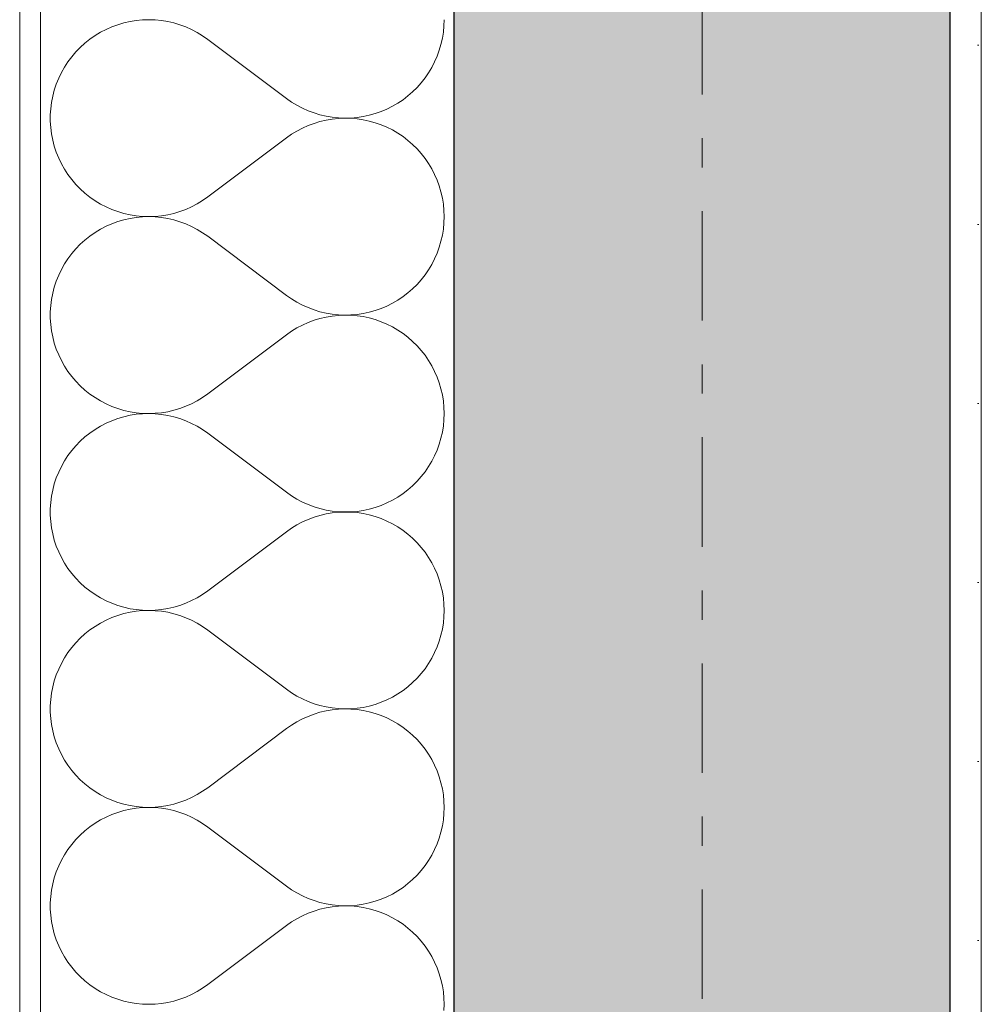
# Model space of a CAD drawing. Extents: x 100 to 2982, y 37 to 2050.
# Tile 42 of 130: x 620 to 666, y 1622 to 1670. Entities that reach past the tile are written whole.
import ezdxf
from ezdxf.xclip import XClip

# ---------------------------------------------------------------- set-up
doc = ezdxf.new("R2010")
doc.units = 0
doc.header["$MEASUREMENT"] = 0
doc.header["$XCLIPFRAME"] = 0
doc.linetypes.add('Przerywana gęsta', pattern=[9, 6, -3])
doc.linetypes.add('Przerywana podwójnie', pattern=[54.680554, 26.458333, -10.583333, 7.055556, -10.583333])
for name, color, linetype in [('250-A Schody Pochylnie', 7, 'Continuous'), ('410-K Osie', 7, 'Continuous'), ('420-K Ściany', 7, 'Continuous'), ('820-G Rysunki Obrazki', 7, 'Continuous')]:
    doc.layers.add(name, color=color, linetype=linetype)
pattern_1 = [(0, (-18316.349, -206.5255), (0, 8.660254), [0, -5]), (0, (-18313.849, -202.195), (0, 8.660254), [0, -5])]

# ---------------------------------------------------------------- blocks, each defined once
blk = doc.blocks.new('*X20')
at = {"layer": '420-K Ściany', "color": 174, "linetype": 'Continuous', "lineweight": 5, "ltscale": 0.2}
for p, q in [((625.137, 1669.578), (624.839, 1669.511)), ((625.438, 1669.627), (625.137, 1669.578)), ((625.743, 1669.656), (625.438, 1669.627)), ((626.048, 1669.665), (625.743, 1669.656)), ((626.353, 1669.655), (626.048, 1669.665)), ((626.658, 1669.625), (626.353, 1669.655)), ((626.959, 1669.575), (626.658, 1669.625)), ((627.257, 1669.507), (626.959, 1669.575)), ((640.316, 1669.364), (640.326, 1669.665)), ((623.708, 1669.055), (623.446, 1668.897)), ((623.979, 1669.196), (623.708, 1669.055)), ((624.259, 1669.319), (623.979, 1669.196)), ((624.546, 1669.424), (624.259, 1669.319)), ((624.839, 1669.511), (624.546, 1669.424)), ((627.55, 1669.419), (627.257, 1669.507)), ((627.836, 1669.313), (627.55, 1669.419)), ((628.115, 1669.189), (627.836, 1669.313)), ((628.386, 1669.047), (628.115, 1669.189)), ((640.24, 1668.767), (640.288, 1669.064)), ((640.288, 1669.064), (640.316, 1669.364)), ((623.196, 1668.722), (622.957, 1668.532)), ((623.446, 1668.897), (623.196, 1668.722)), ((628.647, 1668.888), (628.386, 1669.047)), ((628.897, 1668.713), (628.647, 1668.888)), ((628.897, 1668.713), (632.707, 1665.855)), ((640.174, 1668.473), (640.24, 1668.767)), ((622.517, 1668.107), (622.319, 1667.875)), ((622.73, 1668.327), (622.517, 1668.107)), ((622.957, 1668.532), (622.73, 1668.327)), ((639.987, 1667.9), (640.089, 1668.184)), ((640.089, 1668.184), (640.174, 1668.473)), ((622.136, 1667.63), (621.969, 1667.374)), ((622.319, 1667.875), (622.136, 1667.63)), ((639.729, 1667.356), (639.866, 1667.624)), ((639.866, 1667.624), (639.987, 1667.9)), ((621.969, 1667.374), (621.819, 1667.108)), ((639.574, 1667.098), (639.729, 1667.356)), ((621.687, 1666.833), (621.572, 1666.549)), ((621.819, 1667.108), (621.687, 1666.833)), ((639.218, 1666.612), (639.404, 1666.849)), ((639.404, 1666.849), (639.574, 1667.098)), ((621.475, 1666.259), (621.398, 1665.964)), ((621.572, 1666.549), (621.475, 1666.259)), ((638.804, 1666.175), (639.018, 1666.387)), ((639.018, 1666.387), (639.218, 1666.612)), ((621.398, 1665.964), (621.339, 1665.664)), ((632.707, 1665.855), (632.953, 1665.682)), ((638.087, 1665.627), (638.338, 1665.794)), ((638.338, 1665.794), (638.577, 1665.977)), ((638.577, 1665.977), (638.804, 1666.175)), ((621.3, 1665.361), (621.281, 1665.056)), ((621.339, 1665.664), (621.3, 1665.361)), ((632.953, 1665.682), (633.21, 1665.525)), ((633.21, 1665.525), (633.477, 1665.385)), ((633.477, 1665.385), (633.752, 1665.261)), ((633.752, 1665.261), (634.034, 1665.156)), ((637.28, 1665.223), (637.558, 1665.341)), ((637.558, 1665.341), (637.827, 1665.475)), ((637.827, 1665.475), (638.087, 1665.627)), ((621.281, 1665.056), (621.281, 1664.75)), ((634.034, 1665.156), (634.322, 1665.068)), ((634.322, 1665.068), (634.615, 1664.999)), ((634.615, 1664.808), (634.322, 1664.738)), ((634.615, 1664.999), (634.912, 1664.948)), ((634.912, 1664.858), (634.615, 1664.808)), ((634.912, 1664.948), (635.211, 1664.916)), ((635.211, 1664.89), (634.912, 1664.858)), ((635.211, 1664.916), (635.512, 1664.903)), ((635.512, 1664.903), (635.211, 1664.89)), ((635.512, 1664.903), (635.813, 1664.91)), ((635.813, 1664.897), (635.512, 1664.903)), ((635.813, 1664.91), (636.114, 1664.935)), ((636.114, 1664.871), (635.813, 1664.897)), ((636.114, 1664.935), (636.411, 1664.979)), ((636.411, 1664.827), (636.114, 1664.871)), ((636.411, 1664.979), (636.706, 1665.042)), ((636.706, 1664.764), (636.411, 1664.827)), ((636.706, 1665.042), (636.996, 1665.124)), ((636.996, 1664.683), (636.706, 1664.764)), ((636.996, 1665.124), (637.28, 1665.223)), ((621.281, 1664.75), (621.3, 1664.445)), ((621.3, 1664.445), (621.339, 1664.142)), ((633.477, 1664.421), (633.21, 1664.281)), ((633.752, 1664.545), (633.477, 1664.421)), ((634.034, 1664.65), (633.752, 1664.545)), ((634.322, 1664.738), (634.034, 1664.65)), ((637.28, 1664.583), (636.996, 1664.683)), ((637.558, 1664.466), (637.28, 1664.583)), ((637.827, 1664.331), (637.558, 1664.466)), ((638.087, 1664.179), (637.827, 1664.331)), ((621.339, 1664.142), (621.398, 1663.842)), ((621.398, 1663.842), (621.475, 1663.547)), ((628.897, 1661.094), (632.707, 1663.951)), ((632.953, 1664.124), (632.707, 1663.951)), ((633.21, 1664.281), (632.953, 1664.124)), ((638.338, 1664.012), (638.087, 1664.179)), ((638.577, 1663.829), (638.338, 1664.012)), ((638.804, 1663.631), (638.577, 1663.829)), ((621.475, 1663.547), (621.572, 1663.257)), ((639.018, 1663.419), (638.804, 1663.631)), ((639.218, 1663.194), (639.018, 1663.419)), ((621.572, 1663.257), (621.687, 1662.974)), ((621.687, 1662.974), (621.819, 1662.698)), ((639.404, 1662.957), (639.218, 1663.194)), ((639.574, 1662.708), (639.404, 1662.957)), ((621.819, 1662.698), (621.969, 1662.432)), ((621.969, 1662.432), (622.136, 1662.176)), ((639.729, 1662.45), (639.574, 1662.708)), ((639.866, 1662.182), (639.729, 1662.45)), ((622.136, 1662.176), (622.319, 1661.931)), ((622.319, 1661.931), (622.517, 1661.699)), ((639.987, 1661.906), (639.866, 1662.182)), ((640.089, 1661.622), (639.987, 1661.906)), ((622.517, 1661.699), (622.73, 1661.48)), ((622.73, 1661.48), (622.957, 1661.274)), ((640.174, 1661.333), (640.089, 1661.622)), ((622.957, 1661.274), (623.196, 1661.084)), ((623.196, 1661.084), (623.446, 1660.909)), ((628.647, 1660.918), (628.897, 1661.094)), ((640.24, 1661.04), (640.174, 1661.333)), ((640.288, 1660.742), (640.24, 1661.04)), ((623.446, 1660.909), (623.708, 1660.751)), ((623.708, 1660.751), (623.979, 1660.61)), ((623.979, 1660.61), (624.259, 1660.487)), ((624.259, 1660.487), (624.546, 1660.382)), ((627.55, 1660.387), (627.836, 1660.493)), ((627.836, 1660.493), (628.115, 1660.617)), ((628.115, 1660.617), (628.386, 1660.759)), ((628.386, 1660.759), (628.647, 1660.918)), ((640.316, 1660.442), (640.288, 1660.742)), ((624.546, 1660.382), (624.839, 1660.295)), ((624.839, 1660.295), (625.137, 1660.228)), ((625.137, 1660.055), (624.839, 1659.987)), ((625.137, 1660.228), (625.438, 1660.179)), ((625.438, 1660.103), (625.137, 1660.055)), ((625.438, 1660.179), (625.743, 1660.15)), ((625.743, 1660.132), (625.438, 1660.103)), ((625.743, 1660.15), (626.048, 1660.141)), ((626.048, 1660.141), (625.743, 1660.132)), ((626.048, 1660.141), (626.353, 1660.151)), ((626.353, 1660.131), (626.048, 1660.141)), ((626.353, 1660.151), (626.658, 1660.181)), ((626.658, 1660.101), (626.353, 1660.131)), ((626.658, 1660.181), (626.959, 1660.231)), ((626.959, 1660.052), (626.658, 1660.101)), ((626.959, 1660.231), (627.257, 1660.299)), ((627.257, 1659.983), (626.959, 1660.052)), ((627.257, 1660.299), (627.55, 1660.387)), ((640.326, 1660.141), (640.316, 1660.442)), ((640.316, 1659.84), (640.326, 1660.141)), ((623.708, 1659.531), (623.446, 1659.373)), ((623.979, 1659.672), (623.708, 1659.531)), ((624.259, 1659.795), (623.979, 1659.672)), ((624.546, 1659.901), (624.259, 1659.795)), ((624.839, 1659.987), (624.546, 1659.901)), ((627.55, 1659.896), (627.257, 1659.983)), ((627.836, 1659.789), (627.55, 1659.896)), ((628.115, 1659.665), (627.836, 1659.789)), ((628.386, 1659.523), (628.115, 1659.665)), ((640.24, 1659.243), (640.288, 1659.54)), ((640.288, 1659.54), (640.316, 1659.84)), ((623.196, 1659.198), (622.957, 1659.008)), ((623.446, 1659.373), (623.196, 1659.198)), ((628.647, 1659.364), (628.386, 1659.523)), ((628.897, 1659.189), (628.647, 1659.364)), ((628.897, 1659.189), (632.707, 1656.332)), ((640.174, 1658.949), (640.24, 1659.243)), ((622.517, 1658.583), (622.319, 1658.351)), ((622.73, 1658.803), (622.517, 1658.583)), ((622.957, 1659.008), (622.73, 1658.803)), ((639.987, 1658.377), (640.089, 1658.66)), ((640.089, 1658.66), (640.174, 1658.949)), ((622.136, 1658.106), (621.969, 1657.85)), ((622.319, 1658.351), (622.136, 1658.106)), ((639.729, 1657.833), (639.866, 1658.101)), ((639.866, 1658.101), (639.987, 1658.377)), ((621.969, 1657.85), (621.819, 1657.584)), ((639.574, 1657.574), (639.729, 1657.833)), ((621.687, 1657.309), (621.572, 1657.026)), ((621.819, 1657.584), (621.687, 1657.309)), ((639.218, 1657.088), (639.404, 1657.326)), ((639.404, 1657.326), (639.574, 1657.574)), ((621.475, 1656.736), (621.398, 1656.44)), ((621.572, 1657.026), (621.475, 1656.736)), ((638.804, 1656.652), (639.018, 1656.863)), ((639.018, 1656.863), (639.218, 1657.088)), ((621.398, 1656.44), (621.339, 1656.14)), ((632.707, 1656.332), (632.953, 1656.159)), ((638.087, 1656.103), (638.338, 1656.271)), ((638.338, 1656.271), (638.577, 1656.454)), ((638.577, 1656.454), (638.804, 1656.652)), ((621.3, 1655.837), (621.281, 1655.532)), ((621.339, 1656.14), (621.3, 1655.837)), ((632.953, 1656.159), (633.21, 1656.002)), ((633.21, 1656.002), (633.477, 1655.861)), ((633.477, 1655.861), (633.752, 1655.738)), ((633.752, 1655.738), (634.034, 1655.632)), ((637.28, 1655.699), (637.558, 1655.817)), ((637.558, 1655.817), (637.827, 1655.951)), ((637.827, 1655.951), (638.087, 1656.103)), ((621.281, 1655.532), (621.281, 1655.226)), ((634.034, 1655.632), (634.322, 1655.544)), ((634.322, 1655.544), (634.615, 1655.475)), ((634.615, 1655.284), (634.322, 1655.214)), ((634.615, 1655.475), (634.912, 1655.424)), ((634.912, 1655.334), (634.615, 1655.284)), ((634.912, 1655.424), (635.211, 1655.392)), ((635.211, 1655.366), (634.912, 1655.334)), ((635.211, 1655.392), (635.512, 1655.38)), ((635.512, 1655.379), (635.211, 1655.366)), ((635.512, 1655.38), (635.813, 1655.386)), ((635.813, 1655.373), (635.512, 1655.379)), ((635.813, 1655.386), (636.114, 1655.411)), ((636.114, 1655.347), (635.813, 1655.373)), ((636.114, 1655.411), (636.411, 1655.455)), ((636.411, 1655.303), (636.114, 1655.347)), ((636.411, 1655.455), (636.706, 1655.518)), ((636.706, 1655.24), (636.411, 1655.303)), ((636.706, 1655.518), (636.996, 1655.6)), ((636.996, 1655.159), (636.706, 1655.24)), ((636.996, 1655.6), (637.28, 1655.699)), ((621.281, 1655.226), (621.3, 1654.922)), ((621.3, 1654.922), (621.339, 1654.618)), ((633.477, 1654.897), (633.21, 1654.757)), ((633.752, 1655.021), (633.477, 1654.897)), ((634.034, 1655.127), (633.752, 1655.021)), ((634.322, 1655.214), (634.034, 1655.127)), ((637.28, 1655.059), (636.996, 1655.159)), ((637.558, 1654.942), (637.28, 1655.059)), ((637.827, 1654.807), (637.558, 1654.942)), ((638.087, 1654.656), (637.827, 1654.807)), ((621.339, 1654.618), (621.398, 1654.319)), ((621.398, 1654.319), (621.475, 1654.023)), ((628.897, 1651.57), (632.707, 1654.427)), ((632.953, 1654.6), (632.707, 1654.427)), ((633.21, 1654.757), (632.953, 1654.6)), ((638.338, 1654.488), (638.087, 1654.656)), ((638.577, 1654.305), (638.338, 1654.488)), ((638.804, 1654.107), (638.577, 1654.305)), ((621.475, 1654.023), (621.572, 1653.733)), ((639.018, 1653.895), (638.804, 1654.107)), ((639.218, 1653.67), (639.018, 1653.895)), ((621.572, 1653.733), (621.687, 1653.45)), ((621.687, 1653.45), (621.819, 1653.175)), ((639.404, 1653.433), (639.218, 1653.67)), ((639.574, 1653.185), (639.404, 1653.433)), ((621.819, 1653.175), (621.969, 1652.908)), ((621.969, 1652.908), (622.136, 1652.652)), ((639.729, 1652.926), (639.574, 1653.185)), ((639.866, 1652.658), (639.729, 1652.926)), ((622.136, 1652.652), (622.319, 1652.408)), ((622.319, 1652.408), (622.517, 1652.175)), ((639.987, 1652.382), (639.866, 1652.658)), ((640.089, 1652.099), (639.987, 1652.382)), ((622.517, 1652.175), (622.73, 1651.956)), ((622.73, 1651.956), (622.957, 1651.75)), ((640.174, 1651.81), (640.089, 1652.099)), ((622.957, 1651.75), (623.196, 1651.56)), ((623.196, 1651.56), (623.446, 1651.386)), ((628.647, 1651.394), (628.897, 1651.57)), ((640.24, 1651.516), (640.174, 1651.81)), ((640.288, 1651.218), (640.24, 1651.516)), ((623.446, 1651.386), (623.708, 1651.227)), ((623.708, 1651.227), (623.979, 1651.086)), ((623.979, 1651.086), (624.259, 1650.963)), ((624.259, 1650.963), (624.546, 1650.858)), ((627.55, 1650.863), (627.836, 1650.969)), ((627.836, 1650.969), (628.115, 1651.093)), ((628.115, 1651.093), (628.386, 1651.235)), ((628.386, 1651.235), (628.647, 1651.394)), ((640.316, 1650.918), (640.288, 1651.218)), ((624.546, 1650.858), (624.839, 1650.771)), ((624.839, 1650.771), (625.137, 1650.704)), ((625.137, 1650.531), (624.839, 1650.463)), ((625.137, 1650.704), (625.438, 1650.656)), ((625.438, 1650.579), (625.137, 1650.531)), ((625.438, 1650.656), (625.743, 1650.627)), ((625.743, 1650.608), (625.438, 1650.579)), ((625.743, 1650.627), (626.048, 1650.617)), ((626.048, 1650.617), (625.743, 1650.608)), ((626.048, 1650.617), (626.353, 1650.628)), ((626.353, 1650.607), (626.048, 1650.617)), ((626.353, 1650.628), (626.658, 1650.658)), ((626.658, 1650.577), (626.353, 1650.607)), ((626.658, 1650.658), (626.959, 1650.707)), ((626.959, 1650.528), (626.658, 1650.577)), ((626.959, 1650.707), (627.257, 1650.775)), ((627.257, 1650.459), (626.959, 1650.528)), ((627.257, 1650.775), (627.55, 1650.863)), ((640.326, 1650.617), (640.316, 1650.918)), ((640.316, 1650.316), (640.326, 1650.617)), ((623.708, 1650.007), (623.446, 1649.849)), ((623.979, 1650.148), (623.708, 1650.007)), ((624.259, 1650.272), (623.979, 1650.148)), ((624.546, 1650.377), (624.259, 1650.272)), ((624.839, 1650.463), (624.546, 1650.377)), ((627.55, 1650.372), (627.257, 1650.459)), ((627.836, 1650.266), (627.55, 1650.372)), ((628.115, 1650.141), (627.836, 1650.266)), ((628.386, 1649.999), (628.115, 1650.141)), ((640.24, 1649.719), (640.288, 1650.016)), ((640.288, 1650.016), (640.316, 1650.316)), ((623.196, 1649.675), (622.957, 1649.484)), ((623.446, 1649.849), (623.196, 1649.675)), ((628.647, 1649.84), (628.386, 1649.999)), ((628.897, 1649.665), (628.647, 1649.84)), ((628.897, 1649.665), (632.707, 1646.808)), ((640.174, 1649.425), (640.24, 1649.719)), ((622.517, 1649.06), (622.319, 1648.827)), ((622.73, 1649.279), (622.517, 1649.06)), ((622.957, 1649.484), (622.73, 1649.279)), ((639.987, 1648.853), (640.089, 1649.136)), ((640.089, 1649.136), (640.174, 1649.425)), ((622.136, 1648.582), (621.969, 1648.326)), ((622.319, 1648.827), (622.136, 1648.582)), ((639.729, 1648.309), (639.866, 1648.577)), ((639.866, 1648.577), (639.987, 1648.853)), ((621.969, 1648.326), (621.819, 1648.06)), ((639.574, 1648.05), (639.729, 1648.309)), ((621.687, 1647.785), (621.572, 1647.502)), ((621.819, 1648.06), (621.687, 1647.785)), ((639.218, 1647.565), (639.404, 1647.802)), ((639.404, 1647.802), (639.574, 1648.05)), ((621.475, 1647.212), (621.398, 1646.916)), ((621.572, 1647.502), (621.475, 1647.212)), ((638.804, 1647.128), (639.018, 1647.34)), ((639.018, 1647.34), (639.218, 1647.565)), ((621.398, 1646.916), (621.339, 1646.616)), ((632.707, 1646.808), (632.953, 1646.635)), ((638.087, 1646.579), (638.338, 1646.747)), ((638.338, 1646.747), (638.577, 1646.93)), ((638.577, 1646.93), (638.804, 1647.128)), ((621.3, 1646.313), (621.281, 1646.008)), ((621.339, 1646.616), (621.3, 1646.313)), ((632.953, 1646.635), (633.21, 1646.478)), ((633.21, 1646.478), (633.477, 1646.337)), ((633.477, 1646.337), (633.752, 1646.214)), ((633.752, 1646.214), (634.034, 1646.108)), ((637.28, 1646.176), (637.558, 1646.293)), ((637.558, 1646.293), (637.827, 1646.428)), ((637.827, 1646.428), (638.087, 1646.579)), ((621.281, 1646.008), (621.281, 1645.703)), ((634.034, 1646.108), (634.322, 1646.02)), ((634.322, 1646.02), (634.615, 1645.951)), ((634.615, 1645.76), (634.322, 1645.691)), ((634.615, 1645.951), (634.912, 1645.9)), ((634.912, 1645.811), (634.615, 1645.76)), ((634.912, 1645.9), (635.211, 1645.869)), ((635.211, 1645.842), (634.912, 1645.811)), ((635.211, 1645.869), (635.512, 1645.856)), ((635.512, 1645.855), (635.211, 1645.842)), ((635.512, 1645.856), (635.813, 1645.862)), ((635.813, 1645.849), (635.512, 1645.855)), ((635.813, 1645.862), (636.114, 1645.887)), ((636.114, 1645.824), (635.813, 1645.849)), ((636.114, 1645.887), (636.411, 1645.931)), ((636.411, 1645.779), (636.114, 1645.824)), ((636.411, 1645.931), (636.706, 1645.994)), ((636.706, 1645.716), (636.411, 1645.779)), ((636.706, 1645.994), (636.996, 1646.076)), ((636.996, 1645.635), (636.706, 1645.716)), ((636.996, 1646.076), (637.28, 1646.176)), ((621.281, 1645.703), (621.3, 1645.398)), ((621.3, 1645.398), (621.339, 1645.095)), ((633.477, 1645.374), (633.21, 1645.233)), ((633.752, 1645.497), (633.477, 1645.374)), ((634.034, 1645.603), (633.752, 1645.497)), ((634.322, 1645.691), (634.034, 1645.603)), ((637.28, 1645.535), (636.996, 1645.635)), ((637.558, 1645.418), (637.28, 1645.535)), ((637.827, 1645.283), (637.558, 1645.418)), ((638.087, 1645.132), (637.827, 1645.283)), ((621.339, 1645.095), (621.398, 1644.795)), ((621.398, 1644.795), (621.475, 1644.499)), ((628.897, 1642.046), (632.707, 1644.903)), ((632.953, 1645.076), (632.707, 1644.903)), ((633.21, 1645.233), (632.953, 1645.076)), ((638.338, 1644.964), (638.087, 1645.132)), ((638.577, 1644.781), (638.338, 1644.964)), ((638.804, 1644.583), (638.577, 1644.781)), ((621.475, 1644.499), (621.572, 1644.209)), ((639.018, 1644.371), (638.804, 1644.583)), ((639.218, 1644.146), (639.018, 1644.371)), ((621.572, 1644.209), (621.687, 1643.926)), ((621.687, 1643.926), (621.819, 1643.651)), ((639.404, 1643.909), (639.218, 1644.146)), ((639.574, 1643.661), (639.404, 1643.909)), ((621.819, 1643.651), (621.969, 1643.385)), ((621.969, 1643.385), (622.136, 1643.129)), ((639.729, 1643.402), (639.574, 1643.661)), ((639.866, 1643.134), (639.729, 1643.402)), ((622.136, 1643.129), (622.319, 1642.884)), ((622.319, 1642.884), (622.517, 1642.651)), ((639.987, 1642.858), (639.866, 1643.134)), ((640.089, 1642.575), (639.987, 1642.858)), ((622.517, 1642.651), (622.73, 1642.432)), ((622.73, 1642.432), (622.957, 1642.227)), ((640.174, 1642.286), (640.089, 1642.575)), ((622.957, 1642.227), (623.196, 1642.036)), ((623.196, 1642.036), (623.446, 1641.862)), ((628.647, 1641.871), (628.897, 1642.046)), ((640.24, 1641.992), (640.174, 1642.286)), ((640.288, 1641.694), (640.24, 1641.992)), ((623.446, 1641.862), (623.708, 1641.704)), ((623.708, 1641.704), (623.979, 1641.563)), ((623.979, 1641.563), (624.259, 1641.439)), ((624.259, 1641.439), (624.546, 1641.334)), ((627.55, 1641.339), (627.836, 1641.445)), ((627.836, 1641.445), (628.115, 1641.57)), ((628.115, 1641.57), (628.386, 1641.712)), ((628.386, 1641.712), (628.647, 1641.871)), ((640.316, 1641.395), (640.288, 1641.694)), ((624.546, 1641.334), (624.839, 1641.248)), ((624.839, 1641.248), (625.137, 1641.18)), ((625.137, 1641.007), (624.839, 1640.939)), ((625.137, 1641.18), (625.438, 1641.132)), ((625.438, 1641.055), (625.137, 1641.007)), ((625.438, 1641.132), (625.743, 1641.103)), ((625.743, 1641.084), (625.438, 1641.055)), ((625.743, 1641.103), (626.048, 1641.094)), ((626.048, 1641.094), (625.743, 1641.084)), ((626.048, 1641.094), (626.353, 1641.104)), ((626.353, 1641.083), (626.048, 1641.094)), ((626.353, 1641.104), (626.658, 1641.134)), ((626.658, 1641.053), (626.353, 1641.083)), ((626.658, 1641.134), (626.959, 1641.183)), ((626.959, 1641.004), (626.658, 1641.053)), ((626.959, 1641.183), (627.257, 1641.252)), ((627.257, 1640.935), (626.959, 1641.004)), ((627.257, 1641.252), (627.55, 1641.339)), ((640.326, 1641.094), (640.316, 1641.395)), ((640.316, 1640.792), (640.326, 1641.094)), ((623.708, 1640.483), (623.446, 1640.325)), ((623.979, 1640.624), (623.708, 1640.483)), ((624.259, 1640.748), (623.979, 1640.624)), ((624.546, 1640.853), (624.259, 1640.748)), ((624.839, 1640.939), (624.546, 1640.853)), ((627.55, 1640.848), (627.257, 1640.935)), ((627.836, 1640.742), (627.55, 1640.848)), ((628.115, 1640.618), (627.836, 1640.742)), ((628.386, 1640.476), (628.115, 1640.618)), ((640.24, 1640.195), (640.288, 1640.493)), ((640.288, 1640.493), (640.316, 1640.792)), ((623.196, 1640.151), (622.957, 1639.96)), ((623.446, 1640.325), (623.196, 1640.151)), ((628.647, 1640.317), (628.386, 1640.476)), ((628.897, 1640.141), (628.647, 1640.317)), ((628.897, 1640.141), (632.707, 1637.284)), ((640.174, 1639.901), (640.24, 1640.195)), ((622.517, 1639.536), (622.319, 1639.303)), ((622.73, 1639.755), (622.517, 1639.536)), ((622.957, 1639.96), (622.73, 1639.755)), ((639.987, 1639.329), (640.089, 1639.612)), ((640.089, 1639.612), (640.174, 1639.901)), ((622.136, 1639.059), (621.969, 1638.803)), ((622.319, 1639.303), (622.136, 1639.059)), ((639.729, 1638.785), (639.866, 1639.053)), ((639.866, 1639.053), (639.987, 1639.329)), ((621.969, 1638.803), (621.819, 1638.536)), ((639.574, 1638.526), (639.729, 1638.785)), ((621.687, 1638.261), (621.572, 1637.978)), ((621.819, 1638.536), (621.687, 1638.261)), ((639.218, 1638.041), (639.404, 1638.278)), ((639.404, 1638.278), (639.574, 1638.526)), ((621.475, 1637.688), (621.398, 1637.392)), ((621.572, 1637.978), (621.475, 1637.688)), ((638.804, 1637.604), (639.018, 1637.816)), ((639.018, 1637.816), (639.218, 1638.041)), ((621.398, 1637.392), (621.339, 1637.092)), ((632.707, 1637.284), (632.953, 1637.111)), ((638.087, 1637.055), (638.338, 1637.223)), ((638.338, 1637.223), (638.577, 1637.406)), ((638.577, 1637.406), (638.804, 1637.604)), ((621.3, 1636.789), (621.281, 1636.484)), ((621.339, 1637.092), (621.3, 1636.789)), ((632.953, 1637.111), (633.21, 1636.954)), ((633.21, 1636.954), (633.477, 1636.813)), ((633.477, 1636.813), (633.752, 1636.69)), ((633.752, 1636.69), (634.034, 1636.584)), ((637.28, 1636.652), (637.558, 1636.769)), ((637.558, 1636.769), (637.827, 1636.904)), ((637.827, 1636.904), (638.087, 1637.055)), ((621.281, 1636.484), (621.281, 1636.179)), ((634.034, 1636.584), (634.322, 1636.497)), ((634.322, 1636.497), (634.615, 1636.427)), ((634.615, 1636.236), (634.322, 1636.167)), ((634.615, 1636.427), (634.912, 1636.377)), ((634.912, 1636.287), (634.615, 1636.236)), ((634.912, 1636.377), (635.211, 1636.345)), ((635.211, 1636.319), (634.912, 1636.287)), ((635.211, 1636.345), (635.512, 1636.332)), ((635.512, 1636.331), (635.211, 1636.319)), ((635.512, 1636.332), (635.813, 1636.338)), ((635.813, 1636.325), (635.512, 1636.331)), ((635.813, 1636.338), (636.114, 1636.363)), ((636.114, 1636.3), (635.813, 1636.325)), ((636.114, 1636.363), (636.411, 1636.408)), ((636.411, 1636.256), (636.114, 1636.3)), ((636.411, 1636.408), (636.706, 1636.471)), ((636.706, 1636.193), (636.411, 1636.256)), ((636.706, 1636.471), (636.996, 1636.552)), ((636.996, 1636.111), (636.706, 1636.193)), ((636.996, 1636.552), (637.28, 1636.652)), ((621.281, 1636.179), (621.3, 1635.874)), ((621.3, 1635.874), (621.339, 1635.571)), ((633.477, 1635.85), (633.21, 1635.709)), ((633.752, 1635.973), (633.477, 1635.85)), ((634.034, 1636.079), (633.752, 1635.973)), ((634.322, 1636.167), (634.034, 1636.079)), ((637.28, 1636.012), (636.996, 1636.111)), ((637.558, 1635.894), (637.28, 1636.012)), ((637.827, 1635.759), (637.558, 1635.894)), ((638.087, 1635.608), (637.827, 1635.759)), ((621.339, 1635.571), (621.398, 1635.271)), ((621.398, 1635.271), (621.475, 1634.975)), ((628.897, 1632.522), (632.707, 1635.379)), ((632.953, 1635.552), (632.707, 1635.379)), ((633.21, 1635.709), (632.953, 1635.552)), ((638.338, 1635.44), (638.087, 1635.608)), ((638.577, 1635.257), (638.338, 1635.44)), ((638.804, 1635.059), (638.577, 1635.257)), ((621.475, 1634.975), (621.572, 1634.685)), ((639.018, 1634.848), (638.804, 1635.059)), ((639.218, 1634.623), (639.018, 1634.848)), ((621.572, 1634.685), (621.687, 1634.402)), ((621.687, 1634.402), (621.819, 1634.127)), ((639.404, 1634.385), (639.218, 1634.623)), ((639.574, 1634.137), (639.404, 1634.385)), ((621.819, 1634.127), (621.969, 1633.861)), ((621.969, 1633.861), (622.136, 1633.605)), ((639.729, 1633.878), (639.574, 1634.137)), ((639.866, 1633.61), (639.729, 1633.878)), ((622.136, 1633.605), (622.319, 1633.36)), ((622.319, 1633.36), (622.517, 1633.127)), ((639.987, 1633.334), (639.866, 1633.61)), ((640.089, 1633.051), (639.987, 1633.334)), ((622.517, 1633.127), (622.73, 1632.908)), ((622.73, 1632.908), (622.957, 1632.703)), ((640.174, 1632.762), (640.089, 1633.051)), ((622.957, 1632.703), (623.196, 1632.513)), ((623.196, 1632.513), (623.446, 1632.338)), ((628.647, 1632.347), (628.897, 1632.522)), ((640.24, 1632.468), (640.174, 1632.762)), ((640.288, 1632.171), (640.24, 1632.468)), ((623.446, 1632.338), (623.708, 1632.18)), ((623.708, 1632.18), (623.979, 1632.039)), ((623.979, 1632.039), (624.259, 1631.915)), ((624.259, 1631.915), (624.546, 1631.81)), ((627.55, 1631.815), (627.836, 1631.921)), ((627.836, 1631.921), (628.115, 1632.046)), ((628.115, 1632.046), (628.386, 1632.188)), ((628.386, 1632.188), (628.647, 1632.347)), ((640.316, 1631.871), (640.288, 1632.171)), ((624.546, 1631.81), (624.839, 1631.724)), ((624.839, 1631.724), (625.137, 1631.656)), ((625.137, 1631.483), (624.839, 1631.416)), ((625.137, 1631.656), (625.438, 1631.608)), ((625.438, 1631.532), (625.137, 1631.483)), ((625.438, 1631.608), (625.743, 1631.579)), ((625.743, 1631.56), (625.438, 1631.532)), ((625.743, 1631.579), (626.048, 1631.57)), ((626.048, 1631.57), (625.743, 1631.56)), ((626.048, 1631.57), (626.353, 1631.58)), ((626.353, 1631.559), (626.048, 1631.57)), ((626.353, 1631.58), (626.658, 1631.61)), ((626.658, 1631.53), (626.353, 1631.559)), ((626.658, 1631.61), (626.959, 1631.659)), ((626.959, 1631.48), (626.658, 1631.53)), ((626.959, 1631.659), (627.257, 1631.728)), ((627.257, 1631.412), (626.959, 1631.48)), ((627.257, 1631.728), (627.55, 1631.815)), ((640.326, 1631.57), (640.316, 1631.871)), ((640.316, 1631.269), (640.326, 1631.57)), ((623.708, 1630.96), (623.446, 1630.801)), ((623.979, 1631.101), (623.708, 1630.96)), ((624.259, 1631.224), (623.979, 1631.101)), ((624.546, 1631.329), (624.259, 1631.224)), ((624.839, 1631.416), (624.546, 1631.329)), ((627.55, 1631.324), (627.257, 1631.412)), ((627.836, 1631.218), (627.55, 1631.324)), ((628.115, 1631.094), (627.836, 1631.218)), ((628.386, 1630.952), (628.115, 1631.094)), ((640.24, 1630.671), (640.288, 1630.969)), ((640.288, 1630.969), (640.316, 1631.269)), ((623.196, 1630.627), (622.957, 1630.437)), ((623.446, 1630.801), (623.196, 1630.627)), ((628.647, 1630.793), (628.386, 1630.952)), ((628.897, 1630.617), (628.647, 1630.793)), ((628.897, 1630.617), (632.707, 1627.76)), ((640.174, 1630.377), (640.24, 1630.671)), ((622.517, 1630.012), (622.319, 1629.78)), ((622.73, 1630.231), (622.517, 1630.012)), ((622.957, 1630.437), (622.73, 1630.231)), ((639.987, 1629.805), (640.089, 1630.088)), ((640.089, 1630.088), (640.174, 1630.377)), ((622.136, 1629.535), (621.969, 1629.279)), ((622.319, 1629.78), (622.136, 1629.535)), ((639.729, 1629.261), (639.866, 1629.529)), ((639.866, 1629.529), (639.987, 1629.805)), ((621.969, 1629.279), (621.819, 1629.013)), ((639.574, 1629.003), (639.729, 1629.261)), ((621.687, 1628.737), (621.572, 1628.454)), ((621.819, 1629.013), (621.687, 1628.737)), ((639.218, 1628.517), (639.404, 1628.754)), ((639.404, 1628.754), (639.574, 1629.003)), ((621.475, 1628.164), (621.398, 1627.869)), ((621.572, 1628.454), (621.475, 1628.164)), ((638.804, 1628.08), (639.018, 1628.292)), ((639.018, 1628.292), (639.218, 1628.517)), ((621.398, 1627.869), (621.339, 1627.569)), ((632.707, 1627.76), (632.953, 1627.587)), ((638.087, 1627.532), (638.338, 1627.699)), ((638.338, 1627.699), (638.577, 1627.882)), ((638.577, 1627.882), (638.804, 1628.08)), ((621.3, 1627.266), (621.281, 1626.961)), ((621.339, 1627.569), (621.3, 1627.266)), ((632.953, 1627.587), (633.21, 1627.43)), ((633.21, 1627.43), (633.477, 1627.29)), ((633.477, 1627.29), (633.752, 1627.166)), ((633.752, 1627.166), (634.034, 1627.06)), ((637.28, 1627.128), (637.558, 1627.245)), ((637.558, 1627.245), (637.827, 1627.38)), ((637.827, 1627.38), (638.087, 1627.532)), ((621.281, 1626.961), (621.281, 1626.655)), ((634.034, 1627.06), (634.322, 1626.973)), ((634.322, 1626.973), (634.615, 1626.903)), ((634.615, 1626.712), (634.322, 1626.643)), ((634.615, 1626.903), (634.912, 1626.853)), ((634.912, 1626.763), (634.615, 1626.712)), ((634.912, 1626.853), (635.211, 1626.821)), ((635.211, 1626.795), (634.912, 1626.763)), ((635.211, 1626.821), (635.512, 1626.808)), ((635.512, 1626.808), (635.211, 1626.795)), ((635.512, 1626.808), (635.813, 1626.814)), ((635.813, 1626.801), (635.512, 1626.808)), ((635.813, 1626.814), (636.114, 1626.84)), ((636.114, 1626.776), (635.813, 1626.801)), ((636.114, 1626.84), (636.411, 1626.884)), ((636.411, 1626.732), (636.114, 1626.776)), ((636.411, 1626.884), (636.706, 1626.947)), ((636.706, 1626.669), (636.411, 1626.732)), ((636.706, 1626.947), (636.996, 1627.028)), ((636.996, 1626.587), (636.706, 1626.669)), ((636.996, 1627.028), (637.28, 1627.128)), ((621.281, 1626.655), (621.3, 1626.35)), ((621.3, 1626.35), (621.339, 1626.047)), ((633.477, 1626.326), (633.21, 1626.186)), ((633.752, 1626.449), (633.477, 1626.326)), ((634.034, 1626.555), (633.752, 1626.449)), ((634.322, 1626.643), (634.034, 1626.555)), ((637.28, 1626.488), (636.996, 1626.587)), ((637.558, 1626.37), (637.28, 1626.488)), ((637.827, 1626.236), (637.558, 1626.37)), ((638.087, 1626.084), (637.827, 1626.236)), ((621.339, 1626.047), (621.398, 1625.747)), ((621.398, 1625.747), (621.475, 1625.452)), ((628.897, 1622.998), (632.707, 1625.855)), ((632.953, 1626.028), (632.707, 1625.855)), ((633.21, 1626.186), (632.953, 1626.028)), ((638.338, 1625.917), (638.087, 1626.084)), ((638.577, 1625.733), (638.338, 1625.917)), ((638.804, 1625.536), (638.577, 1625.733)), ((621.475, 1625.452), (621.572, 1625.162)), ((639.018, 1625.324), (638.804, 1625.536)), ((639.218, 1625.099), (639.018, 1625.324)), ((621.572, 1625.162), (621.687, 1624.878)), ((621.687, 1624.878), (621.819, 1624.603)), ((639.404, 1624.862), (639.218, 1625.099)), ((639.574, 1624.613), (639.404, 1624.862)), ((621.819, 1624.603), (621.969, 1624.337)), ((621.969, 1624.337), (622.136, 1624.081)), ((639.729, 1624.354), (639.574, 1624.613)), ((639.866, 1624.087), (639.729, 1624.354)), ((622.136, 1624.081), (622.319, 1623.836)), ((622.319, 1623.836), (622.517, 1623.604)), ((639.987, 1623.81), (639.866, 1624.087)), ((640.089, 1623.527), (639.987, 1623.81)), ((622.517, 1623.604), (622.73, 1623.384)), ((622.73, 1623.384), (622.957, 1623.179)), ((640.174, 1623.238), (640.089, 1623.527)), ((622.957, 1623.179), (623.196, 1622.989)), ((623.196, 1622.989), (623.446, 1622.814)), ((628.647, 1622.823), (628.897, 1622.998)), ((640.24, 1622.944), (640.174, 1623.238)), ((640.288, 1622.647), (640.24, 1622.944)), ((623.446, 1622.814), (623.708, 1622.656)), ((623.708, 1622.656), (623.979, 1622.515)), ((623.979, 1622.515), (624.259, 1622.392)), ((624.259, 1622.392), (624.546, 1622.287)), ((627.55, 1622.292), (627.836, 1622.398)), ((627.836, 1622.398), (628.115, 1622.522)), ((628.115, 1622.522), (628.386, 1622.664)), ((628.386, 1622.664), (628.647, 1622.823)), ((640.316, 1622.347), (640.288, 1622.647)), ((624.546, 1622.287), (624.839, 1622.2)), ((624.839, 1622.2), (625.137, 1622.132)), ((625.137, 1622.132), (625.438, 1622.084)), ((625.438, 1622.084), (625.743, 1622.055)), ((625.743, 1622.055), (626.048, 1622.046)), ((626.048, 1622.046), (626.353, 1622.056)), ((626.353, 1622.056), (626.658, 1622.086)), ((626.658, 1622.086), (626.959, 1622.135)), ((626.959, 1622.135), (627.257, 1622.204)), ((627.257, 1622.204), (627.55, 1622.292)), ((640.326, 1622.046), (640.316, 1622.347)), ((640.316, 1621.745), (640.326, 1622.046))]:
    blk.add_line(p, q, dxfattribs=at)
blk = doc.blocks.new('Rysunek_1_1', base_point=(-18316.349, -206.526))
at = {"layer": '420-K Ściany', "linetype": 'Continuous', "lineweight": 5}
h = blk.add_hatch(dxfattribs=at)
h.set_pattern_fill('Tynk_0001', color=176, style=0, pattern_type=2)
h.set_pattern_definition(pattern_1)
h.paths.add_polyline_path([(619.802, 1821.509), (619.802, 1481.509), (620.802, 1481.509), (620.802, 1821.509)])
at = {"layer": '420-K Ściany', "linetype": 'Continuous', "lineweight": 13}
blk.add_hatch(color=62, dxfattribs=at).paths.add_polyline_path([(640.802, 1777.509), (640.802, 1481.509), (664.802, 1481.509), (664.802, 1777.509)])
at = {"layer": '420-K Ściany', "linetype": 'Continuous', "lineweight": 5}
h = blk.add_hatch(dxfattribs=at)
h.set_pattern_fill('Tynk_0001', color=180, style=0, pattern_type=2)
h.set_pattern_definition(pattern_1)
h.paths.add_polyline_path([(664.802, 1776.009), (664.802, 1481.509), (666.302, 1481.509), (666.302, 1776.009)])
at = {"layer": '250-A Schody Pochylnie', "color": 91, "linetype": 'Przerywana gęsta', "lineweight": 13, "ltscale": 0.2}
blk.add_line((666.302, 1483.009), (666.302, 1776.009), dxfattribs=at)
at = {"layer": '410-K Osie', "color": 4, "linetype": 'Przerywana podwójnie', "lineweight": 13, "ltscale": 0.2}
blk.add_line((652.802, 1813.509), (652.802, 529.46), dxfattribs=at)
blk.add_line((652.802, 1813.509), (652.802, 529.46), dxfattribs=at)
at = {"layer": '420-K Ściany', "color": 67, "linetype": 'Continuous', "lineweight": 13, "ltscale": 0.2}
blk.add_line((620.802, 1801.509), (620.802, 1481.509), dxfattribs=at)
at = {"layer": '420-K Ściany', "color": 27, "linetype": 'Continuous', "lineweight": 25, "ltscale": 0.2}
for p, q in [((640.802, 1777.509), (640.802, 1481.509)), ((664.802, 1481.509), (664.802, 1776.009))]:
    blk.add_line(p, q, dxfattribs=at)
at = {"layer": '420-K Ściany', "color": 47, "linetype": 'Continuous', "lineweight": 15, "ltscale": 0.2, "flags": 128}
for points in [[(619.802, 1821.509), (619.802, 1481.509)], [(666.302, 1481.509), (666.302, 1776.009)]]:
    blk.add_lwpolyline(points, dxfattribs=at)
at = {"color": 65, "linetype": 'Continuous', "lineweight": 13, "ltscale": 0.2}
blk.add_blockref('*X20', (0, 0), dxfattribs=at)

msp = doc.modelspace()

# ---------------------------------------------------------------- block references
at = {"layer": '820-G Rysunki Obrazki', "color": 65, "linetype": 'Continuous', "lineweight": 13, "ltscale": 0.2}
ref = msp.add_blockref('Rysunek_1_1', (-18316.349, -206.526), dxfattribs=at)
XClip(ref).set_block_clipping_path([(244.527027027, 75.2081975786), (2570.9054054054, 2024.1891891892)])

doc.saveas('drawing.dxf')
